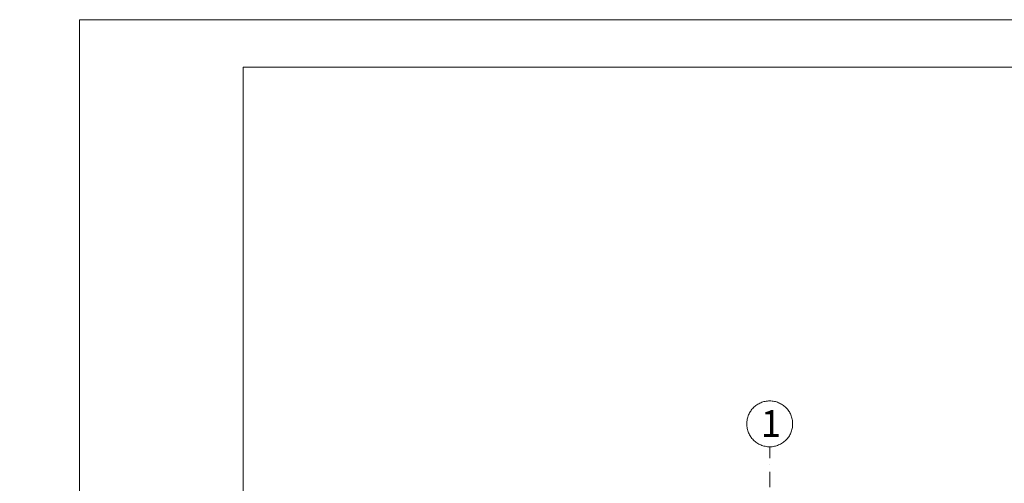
# Model space of a CAD drawing. Header units: millimetres. Extents: x -1373 to 28294, y -9636 to 187.
# Tile 69 of 133: x 3243 to 4384, y -3683 to -3146. Entities that reach past the tile are written whole.
import ezdxf

# ---------------------------------------------------------------- set-up
doc = ezdxf.new("R2010")
doc.units = ezdxf.units.MM
doc.linetypes.add('Kreski i kropki', pattern=[335.138881, 176.388884, -88.194442, 0, -70.555556])
doc.layers.add('_k_opis', color=7, linetype='Continuous', lineweight=13)
doc.layers.add('_k_osie', color=142, linetype='Kreski i kropki', lineweight=13)
doc.styles.add('GENERATED_STYLE_2', font='MS Gothic.ttf')
doc.styles.add('Katarzyna', font='MS Gothic.ttf')

msp = doc.modelspace()

# ---------------------------------------------------------------- linework, layer by layer
at = {"layer": '_k_opis'}
for points in [[(3312.2, -3145.9), (7512.2, -3145.9), (7512.2, -6115.9), (3312.2, -6115.9)], [(3502.2, -3200.9), (7457.2, -3200.9), (7457.2, -6060.9), (3502.2, -6060.9)]]:
    msp.add_lwpolyline(points, close=True, dxfattribs=at)
at = {"layer": '_k_osie', "ltscale": 0.1}
msp.add_lwpolyline([(4112.2, -5570.1), (4112.2, -3641.1)], dxfattribs=at)
at = {"layer": '_k_osie'}
msp.add_circle((4112.2, -3614.5), 26.6, dxfattribs=at)

# ---------------------------------------------------------------- texts
at = {"layer": '_k_opis', "ltscale": 5, "insert": (1853, -3206.5), "char_height": 8, "attachment_point": 1, "style": 'Katarzyna'}
msp.add_mtext_dynamic_manual_height_columns('\\pi785.94;{\\fMS Gothic|b1|i0|c238|p49;\\H4x;PRZEKRÓJ A-01\\P\\pi934.84;\\H0.54687x;SKALA 1:50}', width=1047.438, gutter_width=25, heights=[0], dxfattribs=at)
at = {"layer": '_k_osie', "insert": (4113.8, -3629.7), "char_height": 32, "attachment_point": 8, "style": 'GENERATED_STYLE_2'}
msp.add_mtext('1', dxfattribs=at)

doc.saveas('drawing.dxf')
